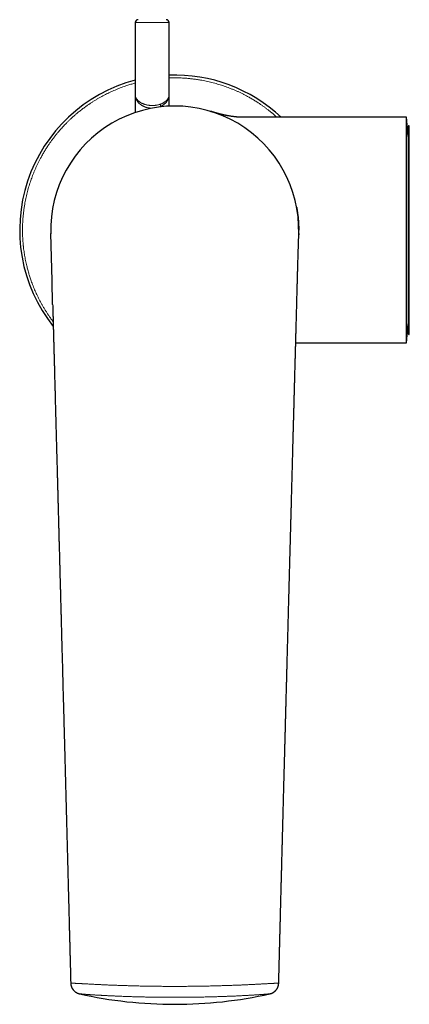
# Model space of a CAD drawing. Header units: millimetres. Extents: x 8 to 649, y 12 to 542.
# Tile 1 of 51: x 287 to 356, y 114 to 289. Entities that reach past the tile are written whole.
import ezdxf

# ---------------------------------------------------------------- set-up
doc = ezdxf.new("R2010")
doc.units = ezdxf.units.MM

msp = doc.modelspace()

# ---------------------------------------------------------------- linework, layer by layer
at = {"color": 7, "linetype": 'Continuous', "lineweight": 30}
for p, q in [((307.67, 288.05), (307.67, 275.24)), ((313.67, 275.24), (313.67, 288.05)), ((307.67, 275.24), (307.67, 272.09)), ((313.67, 273.21), (313.67, 275.24)), ((355.77, 271.23), (326.84, 271.23)), ((356.07, 267.83), (355.77, 271.23)), ((355.77, 251.23), (355.77, 271.23)), ((356.07, 269.55), (356.07, 232.92)), ((292.68, 250.64), (292.68, 250.63)), ((292.69, 250.42), (292.68, 250.64)), ((336.57, 246.97), (336.66, 250.63)), ((336.66, 250.64), (336.66, 250.63)), ((336.66, 250.63), (336.66, 250.64)), ((336.66, 250.64), (336.66, 250.37)), ((355.77, 231.23), (355.77, 251.23)), ((355.77, 231.23), (356.07, 234.63)), ((336.14, 231.23), (355.77, 231.23)), ((296.23, 117.69), (296.23, 117.69)), ((333.12, 117.69), (333.12, 117.69)), ((297.79, 115.79), (297.79, 115.79)), ((331.56, 115.79), (331.56, 115.79))]:
    msp.add_line(p, q, dxfattribs=at)
at = {"color": 8, "linetype": 'Continuous', "lineweight": 0}
for p, q in [((310.67, 288.05), (307.67, 288.05)), ((313.67, 288.05), (310.67, 288.05)), ((356.28, 269.75), (356.28, 243.27)), ((356.28, 243.27), (356.28, 232.72))]:
    msp.add_line(p, q, dxfattribs=at)
at = {"color": 7, "linetype": 'Continuous', "lineweight": 30, "flags": 128}
msp.add_lwpolyline([(293.02, 238.01), (293.02, 238.11), (292.91, 242.28), (292.79, 246.46), (292.68, 250.63)], dxfattribs=at)
at = {"color": 7, "linetype": 'Continuous', "lineweight": 30}
for centre, radius, start, end in [((308.17, 288.05), 0.5, 90, 180), ((313.17, 288.05), 0.5, 0, 90), ((314.67, 251.23), 27.5, 104.7467, 218.4128), ((314.67, 251.23), 27.5, 46.6582, 92.0839), ((314.67, 251.23), 22, 358.4528, 181.5472), ((356.27, 269.55), 0.2, 86.4663, 180), ((356.27, 232.92), 0.2, 180, 273.5337), ((314.67, 191.43), 77.5, 257.4171, 270), ((314.67, 191.43), 77.5, 270, 282.5821)]:
    msp.add_arc(centre, radius, start, end, dxfattribs=at)
at = {"color": 8, "linetype": 'Continuous', "lineweight": 0}
for points, knots in [([(332.81, 271.23), (332.75, 271.29), (332.64, 271.38), (332.51, 271.51), (332.39, 271.6), (332.28, 271.7), (332.17, 271.8), (332.05, 271.89), (331.85, 272.07), (331.54, 272.31), (331.14, 272.63), (330.74, 272.94), (330.33, 273.23), (329.91, 273.52), (329.53, 273.78), (329.2, 273.99), (328.91, 274.18), (328.62, 274.35), (328.32, 274.53), (328.02, 274.7), (327.72, 274.87), (327.37, 275.06), (326.96, 275.28), (326.5, 275.51), (326.03, 275.73), (325.55, 275.95), (325.07, 276.15), (324.6, 276.34), (324.14, 276.52), (323.68, 276.69), (323.21, 276.85), (322.74, 277), (322.27, 277.14), (321.77, 277.28), (321.27, 277.42), (320.76, 277.54), (320.26, 277.65), (319.75, 277.75), (319.29, 277.84), (318.89, 277.9), (318.55, 277.95), (318.2, 278), (317.85, 278.05), (317.5, 278.08), (317.15, 278.12), (316.75, 278.15), (316.3, 278.19), (315.79, 278.21), (315.28, 278.23), (314.77, 278.23), (314.26, 278.23), (313.89, 278.22), (313.7, 278.21), (313.67, 278.21)], [0, 0, 0, 0, 0.0124849, 0.01961, 0.0267379, 0.0338688, 0.041003, 0.0481406, 0.0552819, 0.0797164, 0.1041139, 0.1284831, 0.1528326, 0.1771712, 0.2015076, 0.2179006, 0.2342992, 0.2507061, 0.2671239, 0.2835553, 0.3000029, 0.3164693, 0.3414268, 0.3663449, 0.3912328, 0.4160998, 0.440955, 0.4658078, 0.4892466, 0.5126993, 0.5361736, 0.5596774, 0.5832182, 0.6081757, 0.6330938, 0.6579817, 0.6828487, 0.7077039, 0.7325567, 0.7492978, 0.7660448, 0.7828005, 0.7995679, 0.8163497, 0.8331488, 0.8499679, 0.8744024, 0.8987999, 0.923169, 0.9475186, 0.9718572, 0.9961935, 1, 1, 1, 1]), ([(307.67, 277.31), (307.59, 277.29), (307.39, 277.23), (307.07, 277.14), (306.71, 277.03), (306.36, 276.92), (306.02, 276.81), (305.65, 276.68), (305.24, 276.53), (304.78, 276.36), (304.33, 276.17), (303.88, 275.98), (303.44, 275.79), (303.01, 275.58), (302.58, 275.37), (302.15, 275.15), (301.87, 275), (301.73, 274.93)], [0, 0, 0, 0, 0.040764, 0.098221, 0.155732, 0.213306, 0.268594, 0.322856, 0.398743, 0.474561, 0.550335, 0.62609, 0.701849, 0.776285, 0.850773, 0.925337, 1, 1, 1, 1]), ([(301.73, 274.93), (301.58, 274.84), (301.28, 274.68), (300.83, 274.42), (300.39, 274.15), (299.95, 273.87), (299.52, 273.58), (299.15, 273.32), (298.82, 273.09), (298.54, 272.88), (298.26, 272.67), (297.98, 272.46), (297.71, 272.24), (297.43, 272.01), (297.11, 271.74), (296.76, 271.44), (296.38, 271.09), (296, 270.74), (295.63, 270.38), (295.3, 270.04), (295.01, 269.74), (294.75, 269.46), (294.55, 269.23), (294.4, 269.06), (294.3, 268.95), (294.2, 268.84), (294.11, 268.73), (294.01, 268.61), (293.84, 268.41), (293.59, 268.1), (293.28, 267.7), (292.97, 267.3), (292.67, 266.89), (292.38, 266.47), (292.13, 266.09), (291.91, 265.76), (291.73, 265.47), (291.55, 265.18), (291.38, 264.88), (291.2, 264.58), (291.04, 264.28), (290.84, 263.93), (290.63, 263.52), (290.4, 263.05), (290.17, 262.59), (289.96, 262.11), (289.75, 261.63), (289.56, 261.16), (289.38, 260.7), (289.22, 260.24), (289.06, 259.77), (288.91, 259.3), (288.76, 258.82), (288.62, 258.33), (288.49, 257.83), (288.37, 257.32), (288.25, 256.82), (288.15, 256.31), (288.07, 255.85), (288, 255.45), (287.95, 255.11), (287.9, 254.76), (287.86, 254.41), (287.82, 254.06), (287.79, 253.71), (287.75, 253.31), (287.72, 252.85), (287.69, 252.35), (287.68, 251.84), (287.67, 251.33), (287.67, 250.82), (287.69, 250.33), (287.71, 249.86), (287.73, 249.42), (287.76, 249.07), (287.78, 248.82), (287.79, 248.67), (287.81, 248.52), (287.82, 248.37), (287.84, 248.22), (287.86, 248.07), (287.89, 247.81), (287.94, 247.45), (288.01, 246.99), (288.08, 246.53), (288.17, 246.06), (288.26, 245.6), (288.37, 245.15), (288.47, 244.72), (288.57, 244.34), (288.66, 243.98), (288.77, 243.62), (288.87, 243.27), (288.98, 242.92), (289.09, 242.58), (289.22, 242.21), (289.37, 241.79), (289.55, 241.34), (289.73, 240.89), (289.92, 240.44), (290.12, 240), (290.32, 239.57), (290.53, 239.14), (290.75, 238.71), (290.98, 238.28), (291.23, 237.84), (291.49, 237.39), (291.76, 236.95), (292.04, 236.51), (292.32, 236.08), (292.58, 235.71), (292.82, 235.38), (292.98, 235.15), (293.08, 235.03), (293.1, 234.99)], [0, 0, 0, 0, 0.011167, 0.022318, 0.033459, 0.044592, 0.055722, 0.066854, 0.074353, 0.081856, 0.089364, 0.096879, 0.1044, 0.112244, 0.120214, 0.131358, 0.142491, 0.153617, 0.16474, 0.175864, 0.184025, 0.19219, 0.200361, 0.203573, 0.206786, 0.210001, 0.213217, 0.216435, 0.219654, 0.23067, 0.241668, 0.252654, 0.263631, 0.274603, 0.285574, 0.292964, 0.300357, 0.307753, 0.315154, 0.322562, 0.329977, 0.3374, 0.348651, 0.359884, 0.371104, 0.382314, 0.393519, 0.404723, 0.415289, 0.425862, 0.436444, 0.44704, 0.457652, 0.468903, 0.480137, 0.491356, 0.502567, 0.513771, 0.524975, 0.532522, 0.540072, 0.547626, 0.555185, 0.56275, 0.570323, 0.577905, 0.588921, 0.599919, 0.610905, 0.621882, 0.632854, 0.643825, 0.653482, 0.663144, 0.672813, 0.676071, 0.679331, 0.682591, 0.685854, 0.689118, 0.692383, 0.695651, 0.7058, 0.715936, 0.726061, 0.736179, 0.746292, 0.756403, 0.766517, 0.774466, 0.78242, 0.79038, 0.798347, 0.806323, 0.813981, 0.821498, 0.83201, 0.842512, 0.853009, 0.863504, 0.873999, 0.884311, 0.89463, 0.904961, 0.915305, 0.926471, 0.937621, 0.948761, 0.959894, 0.971024, 0.982156, 0.989656, 0.997159, 1, 1, 1, 1]), ([(307.67, 275.24), (307.67, 275.22), (307.67, 275.16), (307.68, 275.09), (307.69, 275.02), (307.71, 274.96), (307.72, 274.91), (307.73, 274.87), (307.74, 274.85), (307.74, 274.84), (307.74, 274.83), (307.75, 274.82), (307.75, 274.81), (307.75, 274.8), (307.77, 274.77), (307.79, 274.71), (307.83, 274.62), (307.88, 274.55), (307.91, 274.49), (307.94, 274.45), (307.96, 274.43), (307.97, 274.42), (307.98, 274.4), (307.99, 274.39), (307.99, 274.38), (308.03, 274.34), (308.08, 274.28), (308.17, 274.19), (308.26, 274.11), (308.35, 274.03), (308.45, 273.96), (308.55, 273.89), (308.65, 273.83), (308.73, 273.78), (308.78, 273.75), (308.82, 273.74), (308.85, 273.72), (308.89, 273.7), (308.92, 273.68), (308.96, 273.67), (309.03, 273.64), (309.14, 273.6), (309.28, 273.54), (309.43, 273.5), (309.58, 273.46), (309.74, 273.42), (309.9, 273.39), (310.05, 273.37), (310.21, 273.35), (310.37, 273.33), (310.53, 273.33), (310.69, 273.32), (310.85, 273.33), (311.02, 273.34), (311.18, 273.35), (311.34, 273.37), (311.5, 273.4), (311.65, 273.43), (311.81, 273.47), (311.96, 273.51), (312.06, 273.54), (312.11, 273.56)], [0, 0, 0, 0, 0.022547, 0.043452, 0.062715, 0.080336, 0.094485, 0.107362, 0.110079, 0.112731, 0.115319, 0.117843, 0.120302, 0.122698, 0.12503, 0.150671, 0.175254, 0.19878, 0.213729, 0.228218, 0.231937, 0.235625, 0.239281, 0.242905, 0.246498, 0.25006, 0.278081, 0.305412, 0.33206, 0.358031, 0.383331, 0.406346, 0.428788, 0.450665, 0.457907, 0.465085, 0.472201, 0.479254, 0.486245, 0.493175, 0.500043, 0.526614, 0.552798, 0.578615, 0.60409, 0.629244, 0.654102, 0.678689, 0.703031, 0.727155, 0.751088, 0.774903, 0.799061, 0.823367, 0.84785, 0.872539, 0.897461, 0.922642, 0.94811, 0.973887, 1, 1, 1, 1]), ([(310.57, 272.84), (310.55, 272.84), (310.49, 272.85), (310.37, 272.85), (310.2, 272.87), (310.04, 272.9), (309.88, 272.93), (309.73, 272.96), (309.59, 273), (309.46, 273.04), (309.35, 273.09), (309.23, 273.14), (309.12, 273.19), (309.01, 273.24), (308.89, 273.31), (308.78, 273.38), (308.68, 273.45), (308.6, 273.51), (308.54, 273.56), (308.48, 273.61), (308.41, 273.67), (308.33, 273.74), (308.25, 273.83), (308.17, 273.92), (308.09, 274.02), (308.03, 274.1), (307.99, 274.17), (307.96, 274.21), (307.94, 274.26), (307.91, 274.31), (307.89, 274.35), (307.87, 274.39), (307.85, 274.43), (307.83, 274.49), (307.8, 274.55), (307.78, 274.62), (307.75, 274.69), (307.73, 274.77), (307.71, 274.86), (307.7, 274.94), (307.68, 275.04), (307.67, 275.14), (307.67, 275.21), (307.67, 275.24)], [0, 0, 0, 0, 0.0073994, 0.0397874, 0.0723812, 0.1052191, 0.1383388, 0.1717769, 0.1999122, 0.2283133, 0.2544696, 0.2804038, 0.3067975, 0.3336626, 0.3643245, 0.3956069, 0.4275241, 0.4466364, 0.4659763, 0.4855463, 0.5022719, 0.5321262, 0.563068, 0.5951039, 0.6282396, 0.6624803, 0.6764881, 0.6906737, 0.7050375, 0.7195797, 0.7343005, 0.7473425, 0.7564517, 0.7743599, 0.793832, 0.8148682, 0.836862, 0.8603402, 0.8853028, 0.9117501, 0.939682, 0.9690986, 1, 1, 1, 1]), ([(312.11, 273.56), (312.17, 273.58), (312.28, 273.62), (312.44, 273.69), (312.6, 273.77), (312.74, 273.85), (312.86, 273.93), (312.97, 274.01), (313.04, 274.07), (313.09, 274.11), (313.12, 274.14), (313.15, 274.16), (313.18, 274.19), (313.2, 274.21), (313.23, 274.24), (313.26, 274.27), (313.29, 274.31), (313.35, 274.37), (313.41, 274.45), (313.46, 274.53), (313.5, 274.6), (313.52, 274.64), (313.54, 274.67), (313.54, 274.68), (313.55, 274.7), (313.56, 274.71), (313.56, 274.73), (313.57, 274.74), (313.58, 274.77), (313.59, 274.81), (313.61, 274.86), (313.63, 274.93), (313.65, 275), (313.66, 275.07), (313.67, 275.16), (313.67, 275.21), (313.67, 275.24)], [0, 0, 0, 0, 0.0552122, 0.1124081, 0.1716419, 0.2329621, 0.2801389, 0.3285203, 0.3781218, 0.3929728, 0.4079313, 0.4229978, 0.4381724, 0.4534556, 0.4688477, 0.4843489, 0.4999596, 0.5420126, 0.5861814, 0.6324701, 0.664185, 0.696826, 0.7042812, 0.7117831, 0.7193317, 0.726927, 0.7345691, 0.742258, 0.7499936, 0.7754969, 0.804404, 0.836715, 0.8724301, 0.9115493, 0.9540726, 1, 1, 1, 1]), ([(313.67, 275.24), (313.67, 275.21), (313.67, 275.14), (313.66, 275.03), (313.65, 274.94), (313.63, 274.86), (313.62, 274.78), (313.61, 274.74), (313.6, 274.71), (313.59, 274.69), (313.59, 274.68), (313.59, 274.67), (313.58, 274.66), (313.58, 274.65), (313.56, 274.6), (313.53, 274.51), (313.48, 274.4), (313.44, 274.31), (313.41, 274.26), (313.39, 274.23), (313.37, 274.2), (313.35, 274.17), (313.34, 274.14), (313.32, 274.11), (313.3, 274.08), (313.26, 274.02), (313.19, 273.93), (313.09, 273.82), (312.98, 273.71), (312.87, 273.61), (312.75, 273.51), (312.63, 273.42), (312.5, 273.34), (312.38, 273.27), (312.25, 273.2), (312.16, 273.16), (312.11, 273.14)], [0, 0, 0, 0, 0.045038, 0.086808, 0.12531, 0.160544, 0.188847, 0.21462, 0.220058, 0.225368, 0.230551, 0.235607, 0.240534, 0.245335, 0.250008, 0.301299, 0.350466, 0.397512, 0.41097, 0.424245, 0.437336, 0.450244, 0.462968, 0.475509, 0.487866, 0.500041, 0.556275, 0.611073, 0.66445, 0.716426, 0.767017, 0.816245, 0.864132, 0.910703, 0.955982, 1, 1, 1, 1]), ([(312.11, 273.14), (312.06, 273.12), (312, 273.09), (311.93, 273.06), (311.91, 273.06)], [0, 0, 0, 0, 0.7497928, 1, 1, 1, 1]), ([(312.11, 273.14), (312.12, 273.15), (312.13, 273.17), (312.14, 273.21), (312.15, 273.26), (312.16, 273.31), (312.15, 273.37), (312.14, 273.43), (312.13, 273.49), (312.12, 273.54), (312.11, 273.56)], [0, 0, 0, 0, 0.125001, 0.249999, 0.374999, 0.5, 0.625001, 0.750001, 0.874999, 1, 1, 1, 1]), ([(314.67, 117.11), (314.5, 117.11), (314.15, 117.11), (313.63, 117.11), (313.11, 117.11), (312.59, 117.12), (312.08, 117.12), (311.57, 117.13), (311.06, 117.13), (310.56, 117.14), (310.06, 117.15), (309.56, 117.15), (309.06, 117.16), (308.57, 117.18), (308.08, 117.19), (307.59, 117.2), (307.11, 117.21), (306.66, 117.22), (306.25, 117.24), (305.86, 117.25), (305.49, 117.26), (305.11, 117.27), (304.74, 117.29), (304.39, 117.3), (304.04, 117.31), (303.71, 117.32), (303.39, 117.34), (303.07, 117.35), (302.75, 117.36), (302.44, 117.38), (302.14, 117.39), (301.84, 117.41), (301.55, 117.42), (301.27, 117.43), (301, 117.45), (300.74, 117.46), (300.48, 117.47), (300.21, 117.48), (299.95, 117.5), (299.67, 117.51), (299.41, 117.53), (299.16, 117.54), (298.92, 117.55), (298.69, 117.57), (298.47, 117.58), (298.27, 117.59), (298.08, 117.6), (297.91, 117.61), (297.76, 117.62), (297.62, 117.63), (297.48, 117.63), (297.35, 117.64), (297.22, 117.65), (297.1, 117.65), (296.97, 117.66), (296.86, 117.67), (296.76, 117.67), (296.66, 117.68), (296.58, 117.68), (296.5, 117.68), (296.43, 117.69), (296.38, 117.69), (296.33, 117.69), (296.29, 117.69), (296.26, 117.69), (296.24, 117.69), (296.23, 117.69), (296.22, 117.69), (296.23, 117.69), (296.23, 117.69)], [0, 0, 0, 0, 0.0221397, 0.0442673, 0.066372, 0.0884427, 0.1104684, 0.1320466, 0.1535605, 0.1749999, 0.1963546, 0.2180473, 0.2396305, 0.2610938, 0.2824268, 0.3036193, 0.3246612, 0.3455429, 0.3627774, 0.3798891, 0.3968727, 0.4137231, 0.4304353, 0.4470046, 0.4624918, 0.4778439, 0.4930574, 0.5081286, 0.5230542, 0.537831, 0.5524559, 0.5669261, 0.581239, 0.595392, 0.6091343, 0.6227179, 0.6361404, 0.6493998, 0.6645349, 0.6794462, 0.6941311, 0.7085877, 0.7228143, 0.7365619, 0.7500859, 0.7633856, 0.776459, 0.7873734, 0.7981245, 0.8087133, 0.8191413, 0.8294106, 0.8395239, 0.8512467, 0.8627624, 0.8740772, 0.8851977, 0.896328, 0.9072716, 0.9180365, 0.9286317, 0.9390687, 0.9491783, 0.9591616, 0.9690331, 0.978808, 0.9886776, 0.9984809, 1, 1, 1, 1]), ([(314.67, 117.11), (314.85, 117.11), (315.19, 117.11), (315.72, 117.11), (316.24, 117.11), (316.75, 117.12), (317.27, 117.12), (317.78, 117.13), (318.28, 117.13), (318.78, 117.14), (319.28, 117.15), (319.78, 117.15), (320.28, 117.16), (320.78, 117.18), (321.27, 117.19), (321.75, 117.2), (322.23, 117.21), (322.68, 117.22), (323.1, 117.24), (323.48, 117.25), (323.86, 117.26), (324.23, 117.27), (324.6, 117.29), (324.96, 117.3), (325.3, 117.31), (325.63, 117.32), (325.96, 117.34), (326.28, 117.35), (326.59, 117.36), (326.9, 117.38), (327.21, 117.39), (327.5, 117.41), (327.79, 117.42), (328.07, 117.43), (328.35, 117.45), (328.61, 117.46), (328.87, 117.47), (329.13, 117.48), (329.4, 117.5), (329.67, 117.51), (329.93, 117.53), (330.19, 117.54), (330.43, 117.55), (330.65, 117.57), (330.87, 117.58), (331.08, 117.59), (331.27, 117.6), (331.43, 117.61), (331.59, 117.62), (331.73, 117.63), (331.87, 117.63), (331.99, 117.64), (332.12, 117.65), (332.25, 117.65), (332.37, 117.66), (332.49, 117.67), (332.59, 117.67), (332.68, 117.68), (332.77, 117.68), (332.84, 117.68), (332.91, 117.69), (332.97, 117.69), (333.01, 117.69), (333.05, 117.69), (333.08, 117.69), (333.1, 117.69), (333.12, 117.69), (333.12, 117.69), (333.12, 117.69), (333.12, 117.69)], [0, 0, 0, 0, 0.0221397, 0.0442673, 0.0663719, 0.0884426, 0.1104684, 0.1320465, 0.1535604, 0.1749999, 0.1963545, 0.2180472, 0.2396304, 0.2610937, 0.2824266, 0.3036191, 0.3246611, 0.3455427, 0.3627772, 0.3798889, 0.3968725, 0.4137229, 0.4304351, 0.4470043, 0.4624916, 0.4778437, 0.4930571, 0.5081283, 0.5230539, 0.5378307, 0.5524556, 0.5669258, 0.5812387, 0.5953917, 0.6091341, 0.6227176, 0.6361401, 0.6493995, 0.6645346, 0.6794459, 0.6941308, 0.7085874, 0.7228139, 0.7365615, 0.7500856, 0.7633853, 0.7764586, 0.787373, 0.7981242, 0.8087129, 0.8191409, 0.8294102, 0.8395235, 0.8512462, 0.862762, 0.8740768, 0.8851973, 0.8963275, 0.9072711, 0.9180361, 0.9286312, 0.9390683, 0.9491779, 0.9591612, 0.9690327, 0.9788075, 0.9886772, 0.9984805, 1, 1, 1, 1]), ([(297.79, 115.79), (297.79, 115.79), (297.79, 115.79), (297.8, 115.79), (297.81, 115.79), (297.82, 115.79), (297.86, 115.79), (297.9, 115.78), (297.96, 115.78), (298.02, 115.77), (298.1, 115.77), (298.16, 115.76), (298.21, 115.76), (298.24, 115.75), (298.27, 115.75), (298.3, 115.75), (298.34, 115.75), (298.37, 115.74), (298.41, 115.74), (298.47, 115.73), (298.56, 115.73), (298.69, 115.72), (298.81, 115.71), (298.94, 115.7), (299.08, 115.69), (299.2, 115.68), (299.29, 115.67), (299.35, 115.67), (299.41, 115.66), (299.48, 115.66), (299.54, 115.65), (299.6, 115.65), (299.67, 115.64), (299.76, 115.64), (299.88, 115.63), (300.03, 115.62), (300.2, 115.61), (300.4, 115.6), (300.62, 115.58), (300.85, 115.57), (301.04, 115.56), (301.2, 115.55), (301.32, 115.54), (301.44, 115.53), (301.56, 115.53), (301.69, 115.52), (301.81, 115.51), (301.98, 115.5), (302.18, 115.49), (302.42, 115.48), (302.66, 115.47), (302.89, 115.45), (303.12, 115.44), (303.36, 115.43), (303.59, 115.42), (303.84, 115.41), (304.14, 115.4), (304.48, 115.38), (304.88, 115.36), (305.29, 115.35), (305.71, 115.33), (306.13, 115.32), (306.56, 115.3), (306.96, 115.29), (307.32, 115.28), (307.65, 115.27), (307.97, 115.26), (308.3, 115.25), (308.63, 115.25), (308.97, 115.24), (309.31, 115.23), (309.67, 115.22), (310.05, 115.22), (310.43, 115.21), (310.81, 115.2), (311.23, 115.2), (311.68, 115.19), (312.18, 115.19), (312.67, 115.18), (313.17, 115.18), (313.67, 115.18), (314.17, 115.18), (314.51, 115.17), (314.67, 115.17)], [0, 0, 0, 0, 0.004511, 0.010091, 0.015678, 0.02659, 0.03756, 0.048609, 0.059759, 0.071031, 0.082445, 0.094019, 0.097687, 0.101367, 0.10506, 0.108766, 0.112486, 0.11622, 0.119969, 0.123733, 0.135669, 0.147776, 0.158742, 0.169868, 0.181161, 0.192632, 0.1972, 0.201788, 0.206396, 0.211023, 0.215672, 0.220341, 0.225032, 0.229746, 0.239695, 0.249748, 0.259907, 0.273689, 0.287679, 0.301885, 0.316317, 0.32336, 0.330437, 0.337548, 0.344695, 0.351878, 0.359098, 0.366356, 0.379762, 0.393302, 0.406981, 0.419314, 0.431764, 0.444334, 0.457027, 0.470025, 0.483324, 0.503826, 0.524516, 0.545403, 0.566496, 0.587806, 0.609342, 0.631112, 0.64701, 0.66296, 0.678965, 0.695028, 0.711153, 0.727342, 0.743599, 0.761564, 0.779618, 0.797767, 0.816045, 0.834478, 0.858004, 0.881556, 0.905142, 0.928771, 0.952451, 0.976191, 1, 1, 1, 1]), ([(331.56, 115.79), (331.55, 115.79), (331.55, 115.79), (331.54, 115.79), (331.52, 115.79), (331.49, 115.79), (331.45, 115.78), (331.41, 115.78), (331.36, 115.78), (331.32, 115.77), (331.27, 115.77), (331.21, 115.76), (331.15, 115.76), (331.07, 115.75), (330.98, 115.74), (330.89, 115.74), (330.78, 115.73), (330.69, 115.72), (330.61, 115.71), (330.56, 115.71), (330.5, 115.7), (330.43, 115.7), (330.35, 115.69), (330.24, 115.69), (330.1, 115.67), (329.95, 115.66), (329.78, 115.65), (329.64, 115.64), (329.53, 115.63), (329.45, 115.63), (329.36, 115.62), (329.27, 115.62), (329.13, 115.61), (328.96, 115.6), (328.73, 115.58), (328.49, 115.57), (328.24, 115.55), (327.98, 115.54), (327.7, 115.52), (327.45, 115.51), (327.24, 115.49), (327.06, 115.49), (326.87, 115.48), (326.63, 115.46), (326.34, 115.45), (325.99, 115.43), (325.62, 115.41), (325.28, 115.4), (324.95, 115.38), (324.64, 115.37), (324.32, 115.36), (324, 115.35), (323.64, 115.33), (323.23, 115.32), (322.79, 115.3), (322.37, 115.29), (321.97, 115.28), (321.59, 115.27), (321.21, 115.26), (320.83, 115.25), (320.44, 115.24), (320.05, 115.23), (319.67, 115.22), (319.3, 115.22), (318.92, 115.21), (318.54, 115.2), (318.12, 115.2), (317.66, 115.19), (317.17, 115.19), (316.67, 115.18), (316.17, 115.18), (315.67, 115.18), (315.17, 115.18), (314.84, 115.17), (314.67, 115.17)], [0, 0, 0, 0, 0.006052, 0.015399, 0.025902, 0.03646, 0.047094, 0.057821, 0.06462, 0.07184, 0.079531, 0.087275, 0.095078, 0.105104, 0.115246, 0.125515, 0.135922, 0.146477, 0.151318, 0.156566, 0.161842, 0.167147, 0.172482, 0.183052, 0.19375, 0.205452, 0.217319, 0.22936, 0.235098, 0.240878, 0.246699, 0.252688, 0.259011, 0.273249, 0.287665, 0.302268, 0.317068, 0.333046, 0.349266, 0.365737, 0.375698, 0.385994, 0.396353, 0.406778, 0.425564, 0.444575, 0.463822, 0.483315, 0.499093, 0.515111, 0.531554, 0.548098, 0.564749, 0.586721, 0.608894, 0.631277, 0.649566, 0.668029, 0.686816, 0.705669, 0.724593, 0.743594, 0.761584, 0.779651, 0.797798, 0.816031, 0.834375, 0.857933, 0.881511, 0.905118, 0.928761, 0.95245, 0.976194, 1, 1, 1, 1])]:
    msp.add_open_spline(points, degree=3, knots=knots, dxfattribs=at)
at = {"color": 7, "linetype": 'Continuous', "lineweight": 30}
for points, knots in [([(326.84, 271.23), (326.78, 271.23), (326.68, 271.23), (326.52, 271.24), (326.38, 271.24), (326.24, 271.25), (326.12, 271.25), (326, 271.26), (325.89, 271.27), (325.79, 271.28), (325.7, 271.28), (325.63, 271.29), (325.56, 271.3), (325.49, 271.3), (325.43, 271.31), (325.36, 271.32), (325.25, 271.33), (325.09, 271.35), (324.87, 271.38), (324.65, 271.41), (324.45, 271.45), (324.28, 271.48), (324.16, 271.5), (324.07, 271.51), (324.02, 271.52), (323.97, 271.53), (323.93, 271.54), (323.89, 271.55), (323.86, 271.56), (323.84, 271.56), (323.82, 271.57), (323.79, 271.57), (323.76, 271.58), (323.72, 271.58), (323.66, 271.6), (323.57, 271.62), (323.45, 271.64), (323.33, 271.67), (323.2, 271.7), (323.06, 271.73), (322.9, 271.77), (322.72, 271.82), (322.55, 271.86), (322.38, 271.91), (322.2, 271.95), (322.05, 272), (321.91, 272.04), (321.78, 272.07), (321.66, 272.11), (321.55, 272.14), (321.44, 272.17), (321.35, 272.2), (321.29, 272.21), (321.25, 272.23), (321.21, 272.24), (321.18, 272.25), (321.15, 272.26), (321.12, 272.27), (321.11, 272.27), (321.1, 272.27), (321.1, 272.27), (321.09, 272.27), (321.09, 272.28), (321.08, 272.28), (321.08, 272.28), (321.08, 272.28)], [0, 0, 0, 0, 0.026593, 0.051738, 0.075443, 0.097713, 0.118555, 0.13797, 0.155963, 0.172534, 0.186205, 0.198732, 0.210115, 0.220577, 0.231051, 0.241642, 0.25235, 0.286572, 0.321946, 0.358494, 0.396274, 0.420604, 0.445424, 0.455301, 0.46458, 0.472838, 0.480075, 0.485673, 0.490456, 0.494425, 0.497739, 0.501896, 0.507124, 0.513224, 0.520064, 0.539655, 0.558999, 0.579246, 0.600726, 0.623438, 0.652038, 0.680964, 0.710162, 0.739631, 0.769265, 0.798015, 0.819794, 0.840859, 0.86121, 0.880753, 0.899382, 0.917095, 0.924338, 0.931414, 0.93836, 0.944967, 0.950785, 0.956051, 0.961119, 0.966433, 0.972211, 0.978475, 0.98523, 0.992479, 1, 1, 1, 1]), ([(321.08, 272.28), (321.08, 272.28), (321.08, 272.28), (321.08, 272.28), (321.09, 272.28), (321.09, 272.27), (321.1, 272.27), (321.11, 272.27), (321.12, 272.27), (321.13, 272.26), (321.15, 272.26), (321.16, 272.25), (321.17, 272.25), (321.17, 272.25)], [0, 0, 0, 0, 0.045376, 0.118561, 0.197806, 0.283821, 0.376613, 0.476181, 0.582525, 0.688995, 0.801485, 0.91999, 1, 1, 1, 1]), ([(336.3, 255.28), (336.3, 255.27), (336.3, 255.24), (336.31, 255.2), (336.32, 255.15), (336.33, 255.08), (336.35, 255.02), (336.36, 254.94), (336.37, 254.86), (336.38, 254.78), (336.4, 254.68), (336.42, 254.54), (336.45, 254.38), (336.47, 254.21), (336.49, 254.03), (336.52, 253.86), (336.53, 253.71), (336.55, 253.55), (336.57, 253.41), (336.58, 253.27), (336.59, 253.14), (336.6, 253.02), (336.61, 252.9), (336.62, 252.79), (336.63, 252.67), (336.63, 252.57), (336.64, 252.47), (336.65, 252.33), (336.65, 252.16), (336.66, 252), (336.66, 251.87), (336.67, 251.78), (336.67, 251.69), (336.67, 251.61), (336.67, 251.52), (336.67, 251.44), (336.67, 251.38), (336.67, 251.33), (336.67, 251.3), (336.67, 251.27), (336.67, 251.25), (336.67, 251.23)], [0, 0, 0, 0, 0.00939, 0.02064, 0.033866, 0.04914, 0.066511, 0.085384, 0.104994, 0.125229, 0.146089, 0.184891, 0.225678, 0.268446, 0.313188, 0.354029, 0.393201, 0.430527, 0.466014, 0.499668, 0.531496, 0.561502, 0.589694, 0.619635, 0.647231, 0.672499, 0.696983, 0.721856, 0.771849, 0.823341, 0.844357, 0.865612, 0.887105, 0.908601, 0.928812, 0.949334, 0.968066, 0.974935, 0.981902, 0.990222, 1, 1, 1, 1]), ([(292.68, 250.64), (292.68, 250.64), (292.68, 250.63), (292.68, 250.62), (292.68, 250.6), (292.68, 250.59), (292.68, 250.58), (292.68, 250.57), (292.68, 250.57)], [0, 0, 0, 0, 0.094636, 0.283023, 0.469855, 0.65674, 0.852983, 1, 1, 1, 1]), ([(336.66, 250.57), (336.66, 250.57), (336.66, 250.58), (336.66, 250.6), (336.66, 250.62), (336.66, 250.63), (336.66, 250.64)], [0, 0, 0, 0, 0.000956, 0.486321, 0.798217, 1, 1, 1, 1]), ([(333.12, 117.69), (333.12, 117.71), (333.12, 117.83), (333.13, 118.05), (333.14, 118.36), (333.14, 118.65), (333.15, 118.94), (333.16, 119.2), (333.17, 119.46), (333.17, 119.71), (333.18, 119.95), (333.18, 120.19), (333.19, 120.44), (333.2, 120.68), (333.2, 120.91), (333.21, 121.14), (333.21, 121.36), (333.22, 121.56), (333.23, 121.76), (333.23, 121.95), (333.23, 122.13), (333.24, 122.3), (333.24, 122.46), (333.25, 122.62), (333.25, 122.76), (333.25, 122.89), (333.26, 123.01), (333.26, 123.13), (333.26, 123.23), (333.27, 123.32), (333.27, 123.39), (333.27, 123.47), (333.27, 123.53), (333.27, 123.58), (333.27, 123.63), (333.27, 123.66), (333.28, 123.69), (333.28, 123.72), (333.28, 123.74), (333.28, 123.75), (333.28, 123.77), (333.28, 123.78), (333.28, 123.8), (333.28, 123.81), (333.28, 123.84), (333.28, 123.88), (333.28, 123.94), (333.28, 124.01), (333.29, 124.1), (333.29, 124.2), (333.29, 124.3), (333.29, 124.4), (333.3, 124.51), (333.3, 124.63), (333.3, 124.76), (333.31, 124.9), (333.31, 125.06), (333.32, 125.23), (333.32, 125.41), (333.33, 125.6), (333.33, 125.8), (333.34, 126.01), (333.34, 126.23), (333.35, 126.46), (333.35, 126.7), (333.36, 126.95), (333.37, 127.21), (333.37, 127.48), (333.38, 127.76), (333.39, 128.05), (333.4, 128.35), (333.41, 128.66), (333.41, 128.98), (333.42, 129.31), (333.43, 129.64), (333.44, 129.96), (333.45, 130.26), (333.45, 130.54), (333.46, 130.83), (333.47, 131.26), (333.49, 131.82), (333.51, 132.51), (333.52, 133.22), (333.54, 133.95), (333.56, 134.71), (333.58, 135.45), (333.6, 136.19), (333.62, 136.91), (333.64, 137.61), (333.66, 138.29), (333.67, 138.95), (333.69, 139.6), (333.71, 140.23), (333.73, 140.88), (333.74, 141.52), (333.76, 142.17), (333.78, 142.81), (333.79, 143.44), (333.81, 144.06), (333.83, 144.65), (333.84, 145.23), (333.86, 145.79), (333.87, 146.33), (333.88, 146.87), (333.9, 147.37), (333.91, 147.84), (333.92, 148.26), (333.93, 148.69), (333.94, 149.1), (333.95, 149.52), (333.97, 149.95), (333.98, 150.42), (333.99, 150.93), (334, 151.44), (334.02, 151.97), (334.03, 152.53), (334.05, 153.11), (334.06, 153.69), (334.08, 154.29), (334.1, 154.9), (334.11, 155.51), (334.13, 156.11), (334.14, 156.71), (334.16, 157.32), (334.18, 157.93), (334.19, 158.56), (334.21, 159.19), (334.23, 159.84), (334.24, 160.49), (334.26, 161.15), (334.28, 161.81), (334.3, 162.48), (334.32, 163.15), (334.33, 163.83), (334.35, 164.53), (334.37, 165.23), (334.39, 165.95), (334.41, 166.68), (334.43, 167.42), (334.45, 168.16), (334.47, 168.9), (334.49, 169.65), (334.51, 170.4), (334.53, 171.17), (334.55, 171.94), (334.57, 172.72), (334.59, 173.51), (334.61, 174.21), (334.63, 174.81), (334.64, 175.3), (334.65, 175.79), (334.67, 176.28), (334.68, 176.76), (334.69, 177.25), (334.7, 177.75), (334.72, 178.23), (334.73, 178.71), (334.74, 179.18), (334.75, 179.64), (334.77, 180.1), (334.78, 180.57), (334.79, 181.05), (334.81, 181.52), (334.82, 181.97), (334.83, 182.42), (334.84, 182.86), (334.85, 183.28), (334.86, 183.7), (334.87, 184.1), (334.88, 184.5), (334.9, 184.88), (334.91, 185.25), (334.91, 185.61), (334.92, 185.96), (334.93, 186.3), (334.94, 186.64), (334.95, 186.96), (334.96, 187.28), (334.97, 187.58), (334.98, 187.87), (334.98, 188.15), (334.99, 188.42), (335, 188.67), (335, 188.91), (335.01, 189.12), (335.01, 189.33), (335.02, 189.53), (335.03, 189.73), (335.03, 189.91), (335.03, 190.1), (335.05, 190.56), (335.06, 191.02), (335.07, 191.47), (335.08, 191.64), (335.08, 191.81), (335.09, 191.99), (335.09, 192.21), (335.1, 192.46), (335.11, 192.75), (335.11, 193.04), (335.12, 193.33), (335.13, 193.62), (335.15, 194.4), (335.17, 195.15), (335.19, 195.86), (335.19, 196.06), (335.2, 196.26), (335.21, 196.46), (335.21, 196.67), (335.22, 196.89), (335.22, 197.13), (335.23, 197.38), (335.24, 197.64), (335.24, 197.91), (335.25, 198.19), (335.26, 198.48), (335.27, 198.79), (335.28, 199.09), (335.28, 199.4), (335.29, 199.71), (335.3, 200.02), (335.31, 200.35), (335.32, 200.68), (335.33, 201.02), (335.34, 201.37), (335.35, 201.73), (335.36, 202.1), (335.37, 202.48), (335.38, 202.87), (335.39, 203.26), (335.4, 203.65), (335.41, 204.04), (335.42, 204.44), (335.43, 204.84), (335.44, 205.27), (335.45, 205.7), (335.47, 206.16), (335.48, 206.63), (335.49, 207.1), (335.5, 207.59), (335.52, 208.07), (335.53, 208.55), (335.54, 209.03), (335.56, 209.52), (335.57, 210.02), (335.58, 210.52), (335.6, 211.04), (335.61, 211.56), (335.63, 212.09), (335.64, 212.62), (335.65, 213.16), (335.67, 213.71), (335.68, 214.26), (335.7, 214.82), (335.71, 215.42), (335.73, 216.06), (335.75, 216.75), (335.77, 217.45), (335.79, 218.16), (335.81, 218.88), (335.83, 219.61), (335.85, 220.33), (335.87, 221.03), (335.88, 221.73), (335.9, 222.44), (335.92, 223.15), (335.94, 223.88), (335.96, 224.61), (335.98, 225.35), (336, 226.11), (336.02, 226.87), (336.04, 227.64), (336.06, 228.41), (336.09, 229.19), (336.11, 229.95), (336.13, 230.71), (336.15, 231.48), (336.17, 232.25), (336.19, 233.05), (336.21, 233.87), (336.23, 234.72), (336.26, 235.58), (336.28, 236.44), (336.31, 237.32), (336.33, 238.18), (336.35, 239.04), (336.37, 239.89), (336.4, 240.75), (336.42, 241.62), (336.44, 242.49), (336.47, 243.37), (336.49, 244.26), (336.52, 245.16), (336.54, 246.06), (336.56, 246.67), (336.57, 246.97)], [0, 0, 0, 0, 0.000368, 0.002789, 0.005145, 0.007437, 0.009664, 0.011705, 0.013688, 0.015614, 0.017483, 0.019293, 0.021247, 0.023129, 0.024939, 0.026678, 0.028345, 0.02994, 0.031464, 0.032917, 0.034322, 0.035653, 0.03691, 0.038093, 0.039202, 0.040219, 0.041164, 0.042038, 0.04284, 0.043507, 0.044115, 0.044664, 0.045153, 0.045584, 0.045897, 0.04617, 0.046401, 0.046612, 0.046771, 0.046881, 0.046981, 0.047086, 0.047195, 0.047308, 0.047425, 0.047821, 0.048264, 0.048863, 0.049542, 0.050299, 0.051043, 0.051849, 0.052719, 0.053652, 0.054648, 0.055708, 0.056955, 0.058281, 0.059684, 0.061164, 0.062722, 0.064328, 0.066009, 0.067764, 0.069595, 0.071539, 0.073562, 0.075663, 0.077841, 0.080098, 0.082432, 0.084844, 0.087284, 0.089798, 0.092388, 0.095052, 0.097198, 0.099389, 0.101628, 0.103902, 0.109289, 0.114616, 0.119883, 0.125797, 0.131634, 0.137394, 0.143078, 0.148684, 0.154214, 0.159358, 0.164434, 0.169441, 0.17438, 0.179251, 0.184343, 0.189357, 0.194295, 0.199157, 0.203941, 0.208649, 0.213018, 0.217318, 0.221551, 0.225715, 0.22981, 0.233171, 0.236485, 0.239752, 0.24297, 0.246145, 0.249338, 0.25316, 0.257046, 0.260996, 0.26501, 0.269416, 0.273896, 0.278451, 0.28308, 0.287784, 0.292562, 0.297135, 0.301774, 0.306479, 0.31125, 0.316088, 0.320992, 0.325962, 0.330997, 0.3361, 0.341268, 0.346408, 0.351612, 0.35688, 0.362212, 0.367706, 0.373266, 0.378892, 0.384585, 0.390343, 0.396063, 0.401847, 0.407695, 0.413607, 0.419582, 0.425621, 0.431724, 0.43789, 0.441788, 0.445638, 0.449432, 0.45317, 0.456851, 0.460731, 0.464546, 0.468296, 0.471981, 0.475602, 0.479158, 0.482649, 0.486414, 0.490101, 0.49371, 0.49724, 0.500692, 0.504065, 0.50736, 0.510577, 0.513716, 0.516776, 0.519705, 0.522558, 0.525336, 0.528039, 0.530712, 0.533308, 0.535825, 0.538264, 0.540624, 0.542866, 0.545032, 0.547123, 0.549138, 0.550873, 0.552548, 0.554163, 0.555718, 0.557212, 0.558646, 0.560048, 0.561448, 0.569395, 0.570647, 0.571941, 0.573283, 0.574672, 0.576109, 0.57833, 0.580577, 0.582825, 0.585074, 0.587324, 0.589576, 0.60311, 0.604632, 0.606154, 0.607677, 0.609242, 0.610885, 0.612605, 0.614404, 0.616339, 0.618357, 0.620458, 0.622642, 0.624908, 0.627257, 0.629689, 0.631991, 0.634362, 0.636803, 0.639314, 0.641894, 0.644544, 0.647263, 0.650052, 0.65291, 0.655838, 0.658835, 0.661902, 0.664857, 0.667874, 0.670953, 0.674094, 0.677297, 0.680761, 0.684295, 0.687898, 0.691571, 0.695313, 0.699125, 0.702783, 0.706503, 0.710284, 0.714128, 0.718033, 0.722, 0.726028, 0.730119, 0.734271, 0.738485, 0.742684, 0.746943, 0.751261, 0.755639, 0.760873, 0.76619, 0.77159, 0.777072, 0.782637, 0.788285, 0.794015, 0.799341, 0.804736, 0.810201, 0.815735, 0.821339, 0.827013, 0.832755, 0.838568, 0.84445, 0.850401, 0.856422, 0.862513, 0.868319, 0.874187, 0.880117, 0.886109, 0.892162, 0.89865, 0.905207, 0.911834, 0.918531, 0.925297, 0.932132, 0.938641, 0.945211, 0.951844, 0.958538, 0.965294, 0.972111, 0.978991, 0.985932, 0.992935, 1, 1, 1, 1]), ([(293.02, 238.01), (293.03, 237.74), (293.04, 237.21), (293.06, 236.42), (293.09, 235.64), (293.11, 234.87), (293.13, 234.11), (293.15, 233.38), (293.17, 232.68), (293.18, 231.98), (293.2, 231.28), (293.22, 230.58), (293.24, 229.88), (293.26, 229.17), (293.28, 228.47), (293.3, 227.77), (293.32, 227.08), (293.33, 226.42), (293.35, 225.77), (293.37, 225.15), (293.38, 224.53), (293.4, 223.92), (293.42, 223.3), (293.44, 222.65), (293.45, 222), (293.47, 221.35), (293.49, 220.72), (293.5, 220.09), (293.52, 219.47), (293.54, 218.86), (293.55, 218.26), (293.57, 217.68), (293.58, 217.11), (293.6, 216.55), (293.61, 216), (293.63, 215.46), (293.64, 214.93), (293.66, 214.38), (293.67, 213.83), (293.69, 213.28), (293.7, 212.73), (293.72, 212.19), (293.73, 211.67), (293.75, 211.15), (293.76, 210.64), (293.77, 210.15), (293.79, 209.67), (293.8, 209.19), (293.81, 208.74), (293.82, 208.29), (293.83, 207.86), (293.85, 207.43), (293.86, 207.01), (293.87, 206.6), (293.88, 206.19), (293.89, 205.8), (293.9, 205.43), (293.91, 205.06), (293.92, 204.71), (293.93, 204.36), (293.94, 204.03), (293.95, 203.7), (293.95, 203.38), (293.96, 203.07), (293.97, 202.77), (293.98, 202.48), (293.99, 202.19), (294, 201.73), (294.01, 201.11), (294.04, 200.32), (294.06, 199.51), (294.08, 198.7), (294.1, 197.88), (294.12, 197.08), (294.14, 196.31), (294.16, 195.56), (294.18, 194.89), (294.2, 194.3), (294.21, 193.91), (294.22, 193.64), (294.22, 193.48), (294.22, 193.33), (294.23, 193.19), (294.23, 193.04), (294.24, 192.88), (294.24, 192.72), (294.24, 192.57), (294.25, 192.43), (294.25, 192.3), (294.25, 192.18), (294.26, 192.06), (294.26, 191.97), (294.26, 191.88), (294.26, 191.82), (294.27, 191.75), (294.27, 191.7), (294.27, 191.64), (294.27, 191.59), (294.27, 191.54), (294.27, 191.48), (294.28, 191.4), (294.28, 191.31), (294.28, 191.21), (294.28, 191.1), (294.29, 190.98), (294.29, 190.83), (294.3, 190.66), (294.3, 190.45), (294.31, 190.24), (294.31, 190.02), (294.32, 189.79), (294.32, 189.56), (294.33, 189.31), (294.34, 189.06), (294.35, 188.8), (294.35, 188.52), (294.36, 188.23), (294.37, 187.91), (294.38, 187.59), (294.39, 187.26), (294.4, 186.92), (294.4, 186.59), (294.41, 186.26), (294.42, 185.92), (294.43, 185.58), (294.44, 185.22), (294.45, 184.86), (294.46, 184.4), (294.48, 183.83), (294.5, 183.16), (294.52, 182.4), (294.54, 181.56), (294.56, 180.64), (294.59, 179.7), (294.61, 178.73), (294.64, 177.71), (294.67, 176.66), (294.7, 175.59), (294.73, 174.51), (294.76, 173.43), (294.79, 172.34), (294.81, 171.25), (294.84, 170.15), (294.87, 169.03), (294.9, 167.9), (294.93, 166.74), (294.97, 165.58), (295, 164.4), (295.03, 163.22), (295.06, 162.04), (295.1, 160.64), (295.14, 159.02), (295.19, 157.19), (295.24, 155.38), (295.28, 153.57), (295.33, 151.76), (295.38, 149.97), (295.43, 148.18), (295.47, 146.4), (295.52, 144.61), (295.57, 142.82), (295.62, 141.03), (295.66, 139.26), (295.7, 137.89), (295.72, 136.94), (295.74, 136.39), (295.75, 135.85), (295.77, 135.32), (295.78, 134.8), (295.79, 134.29), (295.81, 133.76), (295.82, 133.23), (295.83, 132.7), (295.85, 132.17), (295.86, 131.65), (295.88, 131.14), (295.89, 130.63), (295.9, 130.12), (295.91, 129.63), (295.93, 129.15), (295.94, 128.68), (295.95, 128.22), (295.96, 127.78), (295.97, 127.36), (295.98, 126.96), (295.99, 126.58), (296, 126.2), (296.01, 125.83), (296.02, 125.54), (296.03, 125.34), (296.03, 125.2), (296.03, 125.07), (296.04, 124.95), (296.04, 124.83), (296.04, 124.72), (296.05, 124.62), (296.05, 124.52), (296.05, 124.43), (296.05, 124.35), (296.05, 124.27), (296.06, 124.2), (296.06, 124.14), (296.06, 124.08), (296.06, 124.04), (296.06, 124), (296.06, 123.97), (296.06, 123.94), (296.06, 123.92), (296.06, 123.9), (296.06, 123.88), (296.07, 123.85), (296.07, 123.81), (296.07, 123.76), (296.07, 123.7), (296.07, 123.63), (296.07, 123.55), (296.08, 123.47), (296.08, 123.37), (296.08, 123.26), (296.08, 123.14), (296.09, 123.02), (296.09, 122.88), (296.09, 122.73), (296.1, 122.57), (296.1, 122.41), (296.11, 122.24), (296.11, 122.06), (296.12, 121.87), (296.12, 121.68), (296.13, 121.48), (296.13, 121.27), (296.14, 121.05), (296.14, 120.83), (296.15, 120.61), (296.16, 120.38), (296.16, 120.15), (296.17, 119.9), (296.17, 119.64), (296.18, 119.37), (296.19, 119.07), (296.2, 118.76), (296.21, 118.45), (296.21, 118.12), (296.22, 117.87), (296.22, 117.73), (296.23, 117.69)], [0, 0, 0, 0, 0.006639, 0.013211, 0.019714, 0.026149, 0.032516, 0.038457, 0.044337, 0.050156, 0.055916, 0.061614, 0.067592, 0.073502, 0.079343, 0.085117, 0.090822, 0.09646, 0.101712, 0.106905, 0.112036, 0.117107, 0.122118, 0.127639, 0.133084, 0.138454, 0.143748, 0.148968, 0.154111, 0.159179, 0.164172, 0.168969, 0.173694, 0.178348, 0.18293, 0.18744, 0.191878, 0.196245, 0.200965, 0.205598, 0.210145, 0.214605, 0.218978, 0.223265, 0.227464, 0.231577, 0.235603, 0.239542, 0.243326, 0.247026, 0.250643, 0.254176, 0.257688, 0.261112, 0.26445, 0.267701, 0.270865, 0.273888, 0.276827, 0.279683, 0.282454, 0.285196, 0.287851, 0.290419, 0.2929, 0.295314, 0.297734, 0.300166, 0.30667, 0.313258, 0.319928, 0.326681, 0.333516, 0.340435, 0.346591, 0.352812, 0.359097, 0.36328, 0.367491, 0.368817, 0.370106, 0.371348, 0.372543, 0.37369, 0.375099, 0.376429, 0.37768, 0.378852, 0.379946, 0.380961, 0.381898, 0.382756, 0.383375, 0.383945, 0.384467, 0.38494, 0.385364, 0.38576, 0.386191, 0.386664, 0.387359, 0.388127, 0.388969, 0.389885, 0.390865, 0.391876, 0.393525, 0.395245, 0.397038, 0.398854, 0.400739, 0.402691, 0.404713, 0.406802, 0.408961, 0.411187, 0.413716, 0.416327, 0.419021, 0.421798, 0.424658, 0.42733, 0.430071, 0.43288, 0.435757, 0.438703, 0.441702, 0.444716, 0.450273, 0.455871, 0.46151, 0.469125, 0.476814, 0.484575, 0.49241, 0.501109, 0.509896, 0.518772, 0.527736, 0.536789, 0.545766, 0.554828, 0.563975, 0.573208, 0.582717, 0.592315, 0.602002, 0.611777, 0.621625, 0.631456, 0.641259, 0.656519, 0.671708, 0.686827, 0.701875, 0.716854, 0.731762, 0.7466, 0.761368, 0.776332, 0.791223, 0.806042, 0.820787, 0.83546, 0.840056, 0.844604, 0.849084, 0.853496, 0.85784, 0.862116, 0.866324, 0.870875, 0.875342, 0.879728, 0.884032, 0.888253, 0.892527, 0.896713, 0.900812, 0.904822, 0.908745, 0.91258, 0.916328, 0.919685, 0.922969, 0.92618, 0.929316, 0.932379, 0.935367, 0.936489, 0.9376, 0.938693, 0.939734, 0.940717, 0.941627, 0.942481, 0.94328, 0.944024, 0.944725, 0.945368, 0.945954, 0.946482, 0.946953, 0.947283, 0.947577, 0.947836, 0.94806, 0.948255, 0.948386, 0.948562, 0.948782, 0.949131, 0.949554, 0.95005, 0.950621, 0.951266, 0.951985, 0.952778, 0.953686, 0.954674, 0.955744, 0.956894, 0.958125, 0.959413, 0.960779, 0.962223, 0.963745, 0.965264, 0.966853, 0.968512, 0.970242, 0.972042, 0.973913, 0.975741, 0.977632, 0.979586, 0.981602, 0.98368, 0.986074, 0.988546, 0.991096, 0.993724, 0.99643, 0.999214, 1, 1, 1, 1]), ([(296.23, 117.69), (296.23, 117.66), (296.23, 117.58), (296.24, 117.48), (296.26, 117.38), (296.28, 117.28), (296.3, 117.19), (296.33, 117.11), (296.36, 117.03), (296.39, 116.96), (296.42, 116.89), (296.45, 116.82), (296.48, 116.76), (296.51, 116.71), (296.54, 116.66), (296.57, 116.62), (296.6, 116.57), (296.64, 116.53), (296.68, 116.47), (296.73, 116.42), (296.78, 116.36), (296.84, 116.3), (296.91, 116.23), (296.99, 116.17), (297.07, 116.11), (297.15, 116.06), (297.24, 116.01), (297.33, 115.95), (297.44, 115.91), (297.55, 115.86), (297.66, 115.82), (297.75, 115.8), (297.79, 115.79)], [0, 0, 0, 0, 0.04232, 0.082723, 0.12121, 0.157781, 0.192435, 0.225173, 0.255996, 0.284903, 0.315594, 0.343782, 0.369469, 0.392652, 0.413334, 0.431857, 0.451918, 0.474523, 0.499673, 0.527368, 0.557608, 0.590394, 0.625725, 0.663601, 0.698831, 0.736009, 0.775136, 0.816211, 0.859235, 0.904208, 0.951129, 1, 1, 1, 1]), ([(331.56, 115.79), (331.59, 115.8), (331.66, 115.82), (331.77, 115.85), (331.86, 115.89), (331.95, 115.93), (332.03, 115.97), (332.11, 116.01), (332.18, 116.05), (332.25, 116.09), (332.31, 116.14), (332.37, 116.18), (332.42, 116.23), (332.47, 116.27), (332.51, 116.31), (332.55, 116.34), (332.58, 116.38), (332.62, 116.43), (332.67, 116.48), (332.71, 116.53), (332.76, 116.6), (332.81, 116.67), (332.86, 116.75), (332.9, 116.83), (332.94, 116.92), (332.98, 117.01), (333.02, 117.11), (333.05, 117.21), (333.08, 117.33), (333.1, 117.44), (333.11, 117.57), (333.12, 117.65), (333.12, 117.69)], [0, 0, 0, 0, 0.0423838, 0.082847, 0.1213891, 0.1580099, 0.1927095, 0.225488, 0.2563455, 0.2852819, 0.3159993, 0.344208, 0.3699081, 0.3931002, 0.4137852, 0.4323082, 0.452368, 0.4749692, 0.5001118, 0.5277955, 0.5580203, 0.5907858, 0.6260917, 0.6639379, 0.6991377, 0.7362823, 0.7753716, 0.8164058, 0.8593854, 0.9043108, 0.9511824, 1, 1, 1, 1])]:
    msp.add_open_spline(points, degree=3, knots=knots, dxfattribs=at)

doc.saveas('drawing.dxf')
